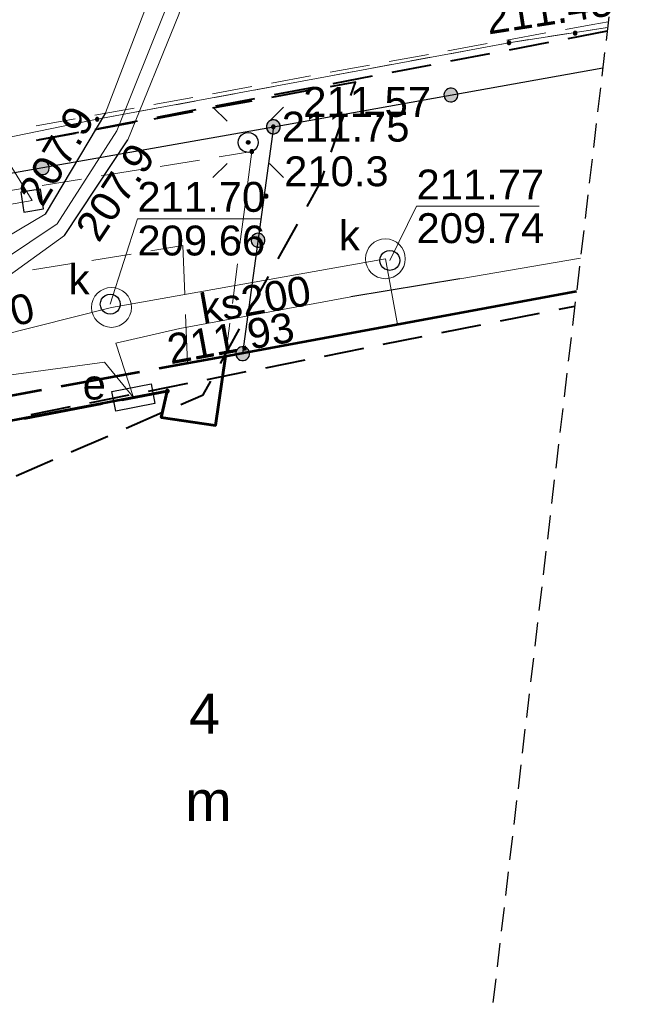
# Model space of a CAD drawing. Header units: metres. Extents: x 7419414 to 7419803, y 5549484 to 5549731.
# Tile 92 of 102: x 7419608 to 7419623, y 5549628 to 5549653. Entities that reach past the tile are written whole.
import ezdxf
from ezdxf.enums import TextEntityAlignment as Align

# ---------------------------------------------------------------- set-up
doc = ezdxf.new("R2010")
doc.units = ezdxf.units.M
doc.header["$MEASUREMENT"] = 0
doc.layers.get('0').update_dxf_attribs({"color": 250})
for name, color, linetype, lineweight in [('EGBA', 7, 'Continuous', 53), ('EGBN', 7, 'Continuous', 13), ('EGBN_O', 7, 'Continuous', 13), ('EGBP', 7, 'Continuous', 13), ('EGBU', 7, 'Continuous', 53), ('EGBU_O', 7, 'Continuous', 53), ('EGDE', 7, 'Continuous', 13), ('EGUG', 96, 'Continuous', 13), ('GUPPRZ_O', 7, 'Continuous', 13), ('LINIE ROZGRANICZAJĄCE MPZP', 212, 'Continuous', 0), ('OTKC', 7, 'Continuous', 13), ('OTOO', 7, 'Continuous', 30), ('OTRN_O', 7, 'Continuous', 13), ('OTRS_O', 7, 'Continuous', 13), ('SUEP', 1, 'Continuous', 13), ('SUES_O', 1, 'Continuous', 13), ('SUKP', 36, 'Continuous', 13), ('SUKP_O', 36, 'Continuous', 13), ('SULO', 7, 'Continuous', 30), ('SUPK', 7, 'Continuous', 13), ('SUPW_O', 7, 'Continuous', 13), ('SUSP', 7, 'Continuous', 13), ('sutp', 250, 'Continuous', 0), ('Zakres', 7, 'Continuous', 0)]:
    doc.layers.add(name, color=color, linetype=linetype, lineweight=lineweight)
doc.styles.add('Arial', font='arial.ttf')

msp = doc.modelspace()

# ---------------------------------------------------------------- hatches: boundary and pattern name
at = {"linetype": 'Continuous'}
for points in [[(7419621.51, 5549652.165), (7419621.498, 5549652.167), (7419621.487, 5549652.171), (7419621.478, 5549652.178), (7419621.471, 5549652.187), (7419621.467, 5549652.198), (7419621.465, 5549652.21), (7419621.467, 5549652.222), (7419621.471, 5549652.232), (7419621.478, 5549652.242), (7419621.487, 5549652.249), (7419621.498, 5549652.253), (7419621.51, 5549652.255), (7419621.522, 5549652.253), (7419621.532, 5549652.249), (7419621.542, 5549652.242), (7419621.549, 5549652.232), (7419621.553, 5549652.222), (7419621.555, 5549652.21), (7419621.553, 5549652.198), (7419621.549, 5549652.187), (7419621.542, 5549652.178), (7419621.532, 5549652.171), (7419621.522, 5549652.167)], [(7419619.85, 5549651.925), (7419619.836, 5549651.927), (7419619.824, 5549651.934), (7419619.814, 5549651.944), (7419619.807, 5549651.956), (7419619.805, 5549651.97), (7419619.807, 5549651.984), (7419619.814, 5549651.996), (7419619.824, 5549652.006), (7419619.836, 5549652.013), (7419619.85, 5549652.015), (7419619.864, 5549652.013), (7419619.876, 5549652.006), (7419619.886, 5549651.996), (7419619.893, 5549651.984), (7419619.895, 5549651.97), (7419619.893, 5549651.956), (7419619.886, 5549651.944), (7419619.876, 5549651.934), (7419619.864, 5549651.927)], [(7419618.379, 5549650.484), (7419618.334, 5549650.494), (7419618.294, 5549650.515), (7419618.26, 5549650.545), (7419618.235, 5549650.584), (7419618.222, 5549650.627), (7419618.219, 5549650.673), (7419618.229, 5549650.718), (7419618.25, 5549650.758), (7419618.281, 5549650.792), (7419618.319, 5549650.817), (7419618.363, 5549650.831), (7419618.409, 5549650.833), (7419618.453, 5549650.823), (7419618.494, 5549650.802), (7419618.528, 5549650.771), (7419618.552, 5549650.733), (7419618.566, 5549650.689), (7419618.568, 5549650.644), (7419618.558, 5549650.599), (7419618.537, 5549650.558), (7419618.507, 5549650.525), (7419618.468, 5549650.5), (7419618.425, 5549650.486)], [(7419618.379, 5549650.484), (7419618.334, 5549650.494), (7419618.294, 5549650.515), (7419618.26, 5549650.545), (7419618.235, 5549650.584), (7419618.222, 5549650.627), (7419618.219, 5549650.673), (7419618.229, 5549650.718), (7419618.25, 5549650.758), (7419618.281, 5549650.792), (7419618.319, 5549650.817), (7419618.363, 5549650.831), (7419618.409, 5549650.833), (7419618.453, 5549650.823), (7419618.494, 5549650.802), (7419618.528, 5549650.771), (7419618.552, 5549650.733), (7419618.566, 5549650.689), (7419618.568, 5549650.644), (7419618.558, 5549650.599), (7419618.537, 5549650.558), (7419618.507, 5549650.525), (7419618.468, 5549650.5), (7419618.425, 5549650.486)], [(7419609.52, 5549650.005), (7419609.506, 5549650.007), (7419609.494, 5549650.014), (7419609.484, 5549650.024), (7419609.477, 5549650.036), (7419609.475, 5549650.05), (7419609.477, 5549650.064), (7419609.484, 5549650.076), (7419609.494, 5549650.086), (7419609.506, 5549650.093), (7419609.52, 5549650.095), (7419609.534, 5549650.093), (7419609.546, 5549650.086), (7419609.556, 5549650.076), (7419609.563, 5549650.064), (7419609.565, 5549650.05), (7419609.563, 5549650.036), (7419609.556, 5549650.024), (7419609.546, 5549650.014), (7419609.534, 5549650.007)], [(7419613.925, 5549649.686), (7419613.881, 5549649.695), (7419613.84, 5549649.716), (7419613.806, 5549649.747), (7419613.782, 5549649.786), (7419613.768, 5549649.829), (7419613.766, 5549649.875), (7419613.775, 5549649.919), (7419613.796, 5549649.96), (7419613.827, 5549649.994), (7419613.866, 5549650.018), (7419613.909, 5549650.032), (7419613.955, 5549650.034), (7419613.999, 5549650.025), (7419614.04, 5549650.004), (7419614.074, 5549649.973), (7419614.098, 5549649.934), (7419614.112, 5549649.891), (7419614.114, 5549649.845), (7419614.105, 5549649.801), (7419614.084, 5549649.76), (7419614.053, 5549649.726), (7419614.014, 5549649.702), (7419613.971, 5549649.688)], [(7419613.962, 5549649.686), (7419613.917, 5549649.687), (7419613.872, 5549649.699), (7419613.833, 5549649.722), (7419613.801, 5549649.754), (7419613.778, 5549649.794), (7419613.766, 5549649.838), (7419613.767, 5549649.883), (7419613.779, 5549649.928), (7419613.802, 5549649.967), (7419613.834, 5549649.999), (7419613.874, 5549650.022), (7419613.918, 5549650.034), (7419613.963, 5549650.033), (7419614.008, 5549650.021), (7419614.047, 5549649.998), (7419614.079, 5549649.966), (7419614.102, 5549649.926), (7419614.114, 5549649.882), (7419614.113, 5549649.837), (7419614.101, 5549649.792), (7419614.078, 5549649.753), (7419614.046, 5549649.721), (7419614.006, 5549649.698)], [(7419613.925, 5549649.686), (7419613.88, 5549649.696), (7419613.84, 5549649.717), (7419613.806, 5549649.747), (7419613.781, 5549649.786), (7419613.768, 5549649.83), (7419613.766, 5549649.875), (7419613.776, 5549649.92), (7419613.797, 5549649.96), (7419613.827, 5549649.994), (7419613.866, 5549650.019), (7419613.91, 5549650.032), (7419613.955, 5549650.034), (7419614, 5549650.024), (7419614.04, 5549650.003), (7419614.074, 5549649.973), (7419614.099, 5549649.934), (7419614.112, 5549649.89), (7419614.114, 5549649.845), (7419614.104, 5549649.8), (7419614.083, 5549649.76), (7419614.053, 5549649.726), (7419614.014, 5549649.701), (7419613.97, 5549649.688)], [(7419613.94, 5549649.815), (7419613.928, 5549649.817), (7419613.917, 5549649.821), (7419613.908, 5549649.828), (7419613.901, 5549649.838), (7419613.897, 5549649.848), (7419613.895, 5549649.86), (7419613.897, 5549649.872), (7419613.901, 5549649.883), (7419613.908, 5549649.892), (7419613.917, 5549649.899), (7419613.928, 5549649.903), (7419613.94, 5549649.905), (7419613.952, 5549649.903), (7419613.962, 5549649.899), (7419613.972, 5549649.892), (7419613.979, 5549649.883), (7419613.983, 5549649.872), (7419613.985, 5549649.86), (7419613.983, 5549649.848), (7419613.979, 5549649.838), (7419613.972, 5549649.828), (7419613.962, 5549649.821), (7419613.952, 5549649.817)], [(7419613.312, 5549649.425), (7419613.3, 5549649.426), (7419613.29, 5549649.43), (7419613.28, 5549649.436), (7419613.273, 5549649.444), (7419613.268, 5549649.454), (7419613.265, 5549649.464), (7419613.265, 5549649.476), (7419613.269, 5549649.488), (7419613.275, 5549649.499), (7419613.286, 5549649.508), (7419613.297, 5549649.513), (7419613.309, 5549649.515), (7419613.322, 5549649.513), (7419613.331, 5549649.51), (7419613.34, 5549649.503), (7419613.348, 5549649.494), (7419613.353, 5549649.483), (7419613.355, 5549649.471), (7419613.354, 5549649.462), (7419613.351, 5549649.451), (7419613.343, 5549649.44), (7419613.335, 5549649.432), (7419613.324, 5549649.427)], [(7419613.4, 5549649.195), (7419613.388, 5549649.197), (7419613.378, 5549649.201), (7419613.368, 5549649.208), (7419613.361, 5549649.218), (7419613.357, 5549649.228), (7419613.355, 5549649.24), (7419613.357, 5549649.252), (7419613.361, 5549649.263), (7419613.368, 5549649.272), (7419613.378, 5549649.279), (7419613.388, 5549649.283), (7419613.4, 5549649.285), (7419613.412, 5549649.283), (7419613.423, 5549649.279), (7419613.432, 5549649.272), (7419613.439, 5549649.263), (7419613.443, 5549649.252), (7419613.445, 5549649.24), (7419613.443, 5549649.228), (7419613.439, 5549649.218), (7419613.432, 5549649.208), (7419613.423, 5549649.201), (7419613.412, 5549649.197)], [(7419608.13, 5549648.661), (7419608.085, 5549648.671), (7419608.045, 5549648.692), (7419608.011, 5549648.722), (7419607.986, 5549648.761), (7419607.973, 5549648.805), (7419607.971, 5549648.85), (7419607.981, 5549648.895), (7419608.002, 5549648.935), (7419608.032, 5549648.969), (7419608.071, 5549648.994), (7419608.115, 5549649.007), (7419608.16, 5549649.009), (7419608.205, 5549648.999), (7419608.245, 5549648.978), (7419608.279, 5549648.948), (7419608.304, 5549648.909), (7419608.317, 5549648.865), (7419608.319, 5549648.82), (7419608.309, 5549648.775), (7419608.288, 5549648.735), (7419608.258, 5549648.701), (7419608.219, 5549648.676), (7419608.175, 5549648.663)], [(7419608.13, 5549648.661), (7419608.085, 5549648.671), (7419608.045, 5549648.692), (7419608.011, 5549648.722), (7419607.986, 5549648.761), (7419607.973, 5549648.805), (7419607.971, 5549648.85), (7419607.981, 5549648.895), (7419608.002, 5549648.935), (7419608.032, 5549648.969), (7419608.071, 5549648.994), (7419608.115, 5549649.007), (7419608.16, 5549649.009), (7419608.205, 5549648.999), (7419608.245, 5549648.978), (7419608.279, 5549648.948), (7419608.304, 5549648.909), (7419608.317, 5549648.865), (7419608.319, 5549648.82), (7419608.309, 5549648.775), (7419608.288, 5549648.735), (7419608.258, 5549648.701), (7419608.219, 5549648.676), (7419608.175, 5549648.663)], [(7419613.76, 5549648.075), (7419613.748, 5549648.077), (7419613.737, 5549648.081), (7419613.728, 5549648.088), (7419613.721, 5549648.098), (7419613.717, 5549648.108), (7419613.715, 5549648.12), (7419613.717, 5549648.132), (7419613.721, 5549648.143), (7419613.728, 5549648.152), (7419613.737, 5549648.159), (7419613.748, 5549648.163), (7419613.76, 5549648.165), (7419613.772, 5549648.163), (7419613.782, 5549648.159), (7419613.792, 5549648.152), (7419613.799, 5549648.143), (7419613.803, 5549648.132), (7419613.805, 5549648.12), (7419613.803, 5549648.108), (7419613.799, 5549648.098), (7419613.792, 5549648.088), (7419613.782, 5549648.081), (7419613.772, 5549648.077)], [(7419613.577, 5549646.841), (7419613.532, 5549646.842), (7419613.487, 5549646.854), (7419613.448, 5549646.877), (7419613.416, 5549646.909), (7419613.393, 5549646.949), (7419613.381, 5549646.993), (7419613.382, 5549647.038), (7419613.394, 5549647.083), (7419613.417, 5549647.122), (7419613.449, 5549647.154), (7419613.489, 5549647.177), (7419613.533, 5549647.189), (7419613.578, 5549647.188), (7419613.623, 5549647.176), (7419613.662, 5549647.153), (7419613.694, 5549647.121), (7419613.717, 5549647.081), (7419613.729, 5549647.037), (7419613.728, 5549646.992), (7419613.716, 5549646.947), (7419613.693, 5549646.908), (7419613.661, 5549646.876), (7419613.621, 5549646.853)], [(7419613.577, 5549646.841), (7419613.532, 5549646.842), (7419613.487, 5549646.854), (7419613.448, 5549646.877), (7419613.416, 5549646.909), (7419613.393, 5549646.949), (7419613.381, 5549646.993), (7419613.382, 5549647.038), (7419613.394, 5549647.083), (7419613.417, 5549647.122), (7419613.449, 5549647.154), (7419613.489, 5549647.177), (7419613.533, 5549647.189), (7419613.578, 5549647.188), (7419613.623, 5549647.176), (7419613.662, 5549647.153), (7419613.694, 5549647.121), (7419613.717, 5549647.081), (7419613.729, 5549647.037), (7419613.728, 5549646.992), (7419613.716, 5549646.947), (7419613.693, 5549646.908), (7419613.661, 5549646.876), (7419613.621, 5549646.853)], [(7419613.192, 5549643.996), (7419613.147, 5549643.997), (7419613.102, 5549644.009), (7419613.063, 5549644.032), (7419613.031, 5549644.064), (7419613.008, 5549644.104), (7419612.996, 5549644.148), (7419612.997, 5549644.193), (7419613.009, 5549644.238), (7419613.032, 5549644.277), (7419613.064, 5549644.309), (7419613.104, 5549644.332), (7419613.148, 5549644.344), (7419613.193, 5549644.343), (7419613.238, 5549644.331), (7419613.277, 5549644.308), (7419613.309, 5549644.276), (7419613.332, 5549644.236), (7419613.344, 5549644.192), (7419613.343, 5549644.147), (7419613.331, 5549644.102), (7419613.308, 5549644.063), (7419613.276, 5549644.031), (7419613.236, 5549644.008)], [(7419611.28, 5549643.185), (7419611.268, 5549643.187), (7419611.258, 5549643.191), (7419611.248, 5549643.198), (7419611.241, 5549643.208), (7419611.237, 5549643.218), (7419611.235, 5549643.23), (7419611.237, 5549643.242), (7419611.241, 5549643.253), (7419611.248, 5549643.262), (7419611.258, 5549643.269), (7419611.268, 5549643.273), (7419611.28, 5549643.275), (7419611.292, 5549643.273), (7419611.303, 5549643.269), (7419611.312, 5549643.262), (7419611.319, 5549643.253), (7419611.323, 5549643.242), (7419611.325, 5549643.23), (7419611.323, 5549643.218), (7419611.319, 5549643.208), (7419611.312, 5549643.198), (7419611.303, 5549643.191), (7419611.292, 5549643.187)]]:
    msp.add_hatch(color=0, dxfattribs=at).paths.add_polyline_path(points)

# ---------------------------------------------------------------- linework, layer by layer
at = {"color": 0, "linetype": 'Continuous'}
for p, q in [((7419612.426, 5549650.354), (7419612.78, 5549650)), ((7419614.194, 5549650.354), (7419613.84, 5549650)), ((7419612.426, 5549648.586), (7419612.78, 5549648.94)), ((7419614.194, 5549648.586), (7419613.84, 5549648.94))]:
    msp.add_line(p, q, dxfattribs=at)
at = {"color": 0, "linetype": 'Continuous', "flags": 128}
for points in [[(7419621.465, 5549652.21), (7419621.467, 5549652.198), (7419621.471, 5549652.187), (7419621.478, 5549652.178), (7419621.487, 5549652.171), (7419621.498, 5549652.167), (7419621.51, 5549652.165), (7419621.522, 5549652.167), (7419621.532, 5549652.171), (7419621.542, 5549652.178), (7419621.549, 5549652.187), (7419621.553, 5549652.198), (7419621.555, 5549652.21), (7419621.553, 5549652.222), (7419621.549, 5549652.232), (7419621.542, 5549652.242), (7419621.532, 5549652.249), (7419621.522, 5549652.253), (7419621.51, 5549652.255), (7419621.498, 5549652.253), (7419621.487, 5549652.249), (7419621.478, 5549652.242), (7419621.471, 5549652.232), (7419621.467, 5549652.222), (7419621.465, 5549652.21)], [(7419619.85, 5549651.925), (7419619.864, 5549651.927), (7419619.876, 5549651.934), (7419619.886, 5549651.944), (7419619.893, 5549651.956), (7419619.895, 5549651.97), (7419619.893, 5549651.984), (7419619.886, 5549651.996), (7419619.876, 5549652.006), (7419619.864, 5549652.013), (7419619.85, 5549652.015), (7419619.836, 5549652.013), (7419619.824, 5549652.006), (7419619.814, 5549651.996), (7419619.807, 5549651.984), (7419619.805, 5549651.97), (7419619.807, 5549651.956), (7419619.814, 5549651.944), (7419619.824, 5549651.934), (7419619.836, 5549651.927), (7419619.85, 5549651.925)], [(7419618.222, 5549650.627), (7419618.235, 5549650.584), (7419618.26, 5549650.545), (7419618.294, 5549650.515), (7419618.334, 5549650.494), (7419618.379, 5549650.484), (7419618.425, 5549650.486), (7419618.468, 5549650.5), (7419618.507, 5549650.525), (7419618.537, 5549650.558), (7419618.558, 5549650.599), (7419618.568, 5549650.644), (7419618.566, 5549650.689), (7419618.552, 5549650.733), (7419618.528, 5549650.771), (7419618.494, 5549650.802), (7419618.453, 5549650.823), (7419618.409, 5549650.833), (7419618.363, 5549650.831), (7419618.319, 5549650.817), (7419618.281, 5549650.792), (7419618.25, 5549650.758), (7419618.229, 5549650.718), (7419618.219, 5549650.673), (7419618.222, 5549650.627)], [(7419618.222, 5549650.627), (7419618.235, 5549650.584), (7419618.26, 5549650.545), (7419618.294, 5549650.515), (7419618.334, 5549650.494), (7419618.379, 5549650.484), (7419618.425, 5549650.486), (7419618.468, 5549650.5), (7419618.507, 5549650.525), (7419618.537, 5549650.558), (7419618.558, 5549650.599), (7419618.568, 5549650.644), (7419618.566, 5549650.689), (7419618.552, 5549650.733), (7419618.528, 5549650.771), (7419618.494, 5549650.802), (7419618.453, 5549650.823), (7419618.409, 5549650.833), (7419618.363, 5549650.831), (7419618.319, 5549650.817), (7419618.281, 5549650.792), (7419618.25, 5549650.758), (7419618.229, 5549650.718), (7419618.219, 5549650.673), (7419618.222, 5549650.627)], [(7419609.52, 5549650.005), (7419609.534, 5549650.007), (7419609.546, 5549650.014), (7419609.556, 5549650.024), (7419609.563, 5549650.036), (7419609.565, 5549650.05), (7419609.563, 5549650.064), (7419609.556, 5549650.076), (7419609.546, 5549650.086), (7419609.534, 5549650.093), (7419609.52, 5549650.095), (7419609.506, 5549650.093), (7419609.494, 5549650.086), (7419609.484, 5549650.076), (7419609.477, 5549650.064), (7419609.475, 5549650.05), (7419609.477, 5549650.036), (7419609.484, 5549650.024), (7419609.494, 5549650.014), (7419609.506, 5549650.007), (7419609.52, 5549650.005)], [(7419613.768, 5549649.829), (7419613.782, 5549649.786), (7419613.806, 5549649.747), (7419613.84, 5549649.716), (7419613.881, 5549649.695), (7419613.925, 5549649.686), (7419613.971, 5549649.688), (7419614.014, 5549649.702), (7419614.053, 5549649.726), (7419614.084, 5549649.76), (7419614.105, 5549649.801), (7419614.114, 5549649.845), (7419614.112, 5549649.891), (7419614.098, 5549649.934), (7419614.074, 5549649.973), (7419614.04, 5549650.004), (7419613.999, 5549650.025), (7419613.955, 5549650.034), (7419613.909, 5549650.032), (7419613.866, 5549650.018), (7419613.827, 5549649.994), (7419613.796, 5549649.96), (7419613.775, 5549649.919), (7419613.766, 5549649.875), (7419613.768, 5549649.829)], [(7419613.963, 5549650.033), (7419613.918, 5549650.034), (7419613.874, 5549650.022), (7419613.834, 5549649.999), (7419613.802, 5549649.967), (7419613.779, 5549649.928), (7419613.767, 5549649.883), (7419613.766, 5549649.838), (7419613.778, 5549649.794), (7419613.801, 5549649.754), (7419613.833, 5549649.722), (7419613.872, 5549649.699), (7419613.917, 5549649.687), (7419613.962, 5549649.686), (7419614.006, 5549649.698), (7419614.046, 5549649.721), (7419614.078, 5549649.753), (7419614.101, 5549649.792), (7419614.113, 5549649.837), (7419614.114, 5549649.882), (7419614.102, 5549649.926), (7419614.079, 5549649.966), (7419614.047, 5549649.998), (7419614.008, 5549650.021), (7419613.963, 5549650.033)], [(7419613.768, 5549649.83), (7419613.781, 5549649.786), (7419613.806, 5549649.747), (7419613.84, 5549649.717), (7419613.88, 5549649.696), (7419613.925, 5549649.686), (7419613.97, 5549649.688), (7419614.014, 5549649.701), (7419614.053, 5549649.726), (7419614.083, 5549649.76), (7419614.104, 5549649.8), (7419614.114, 5549649.845), (7419614.112, 5549649.89), (7419614.099, 5549649.934), (7419614.074, 5549649.973), (7419614.04, 5549650.003), (7419614, 5549650.024), (7419613.955, 5549650.034), (7419613.91, 5549650.032), (7419613.866, 5549650.019), (7419613.827, 5549649.994), (7419613.797, 5549649.96), (7419613.776, 5549649.92), (7419613.766, 5549649.875), (7419613.768, 5549649.83)], [(7419613.895, 5549649.86), (7419613.897, 5549649.848), (7419613.901, 5549649.838), (7419613.908, 5549649.828), (7419613.917, 5549649.821), (7419613.928, 5549649.817), (7419613.94, 5549649.815), (7419613.952, 5549649.817), (7419613.962, 5549649.821), (7419613.972, 5549649.828), (7419613.979, 5549649.838), (7419613.983, 5549649.848), (7419613.985, 5549649.86), (7419613.983, 5549649.872), (7419613.979, 5549649.883), (7419613.972, 5549649.892), (7419613.962, 5549649.899), (7419613.952, 5549649.903), (7419613.94, 5549649.905), (7419613.928, 5549649.903), (7419613.917, 5549649.899), (7419613.908, 5549649.892), (7419613.901, 5549649.883), (7419613.897, 5549649.872), (7419613.895, 5549649.86)], [(7419613.31, 5549649.72), (7419613.375, 5549649.711), (7419613.435, 5549649.687), (7419613.487, 5549649.647), (7419613.527, 5549649.595), (7419613.551, 5549649.535), (7419613.56, 5549649.47), (7419613.551, 5549649.405), (7419613.527, 5549649.345), (7419613.487, 5549649.293), (7419613.435, 5549649.253), (7419613.375, 5549649.229), (7419613.31, 5549649.22), (7419613.245, 5549649.229), (7419613.185, 5549649.253), (7419613.133, 5549649.293), (7419613.093, 5549649.345), (7419613.069, 5549649.405), (7419613.06, 5549649.47), (7419613.069, 5549649.535), (7419613.093, 5549649.595), (7419613.133, 5549649.647), (7419613.185, 5549649.687), (7419613.245, 5549649.711), (7419613.31, 5549649.72)], [(7419613.309, 5549649.515), (7419613.322, 5549649.513), (7419613.331, 5549649.51), (7419613.34, 5549649.503), (7419613.348, 5549649.494), (7419613.353, 5549649.483), (7419613.355, 5549649.471), (7419613.354, 5549649.462), (7419613.351, 5549649.451), (7419613.343, 5549649.44), (7419613.335, 5549649.432), (7419613.324, 5549649.427), (7419613.312, 5549649.425), (7419613.3, 5549649.426), (7419613.29, 5549649.43), (7419613.28, 5549649.436), (7419613.273, 5549649.444), (7419613.268, 5549649.454), (7419613.265, 5549649.464), (7419613.265, 5549649.476), (7419613.269, 5549649.488), (7419613.275, 5549649.499), (7419613.286, 5549649.508), (7419613.297, 5549649.513), (7419613.309, 5549649.515)], [(7419613.355, 5549649.24), (7419613.357, 5549649.228), (7419613.361, 5549649.218), (7419613.368, 5549649.208), (7419613.378, 5549649.201), (7419613.388, 5549649.197), (7419613.4, 5549649.195), (7419613.412, 5549649.197), (7419613.423, 5549649.201), (7419613.432, 5549649.208), (7419613.439, 5549649.218), (7419613.443, 5549649.228), (7419613.445, 5549649.24), (7419613.443, 5549649.252), (7419613.439, 5549649.263), (7419613.432, 5549649.272), (7419613.423, 5549649.279), (7419613.412, 5549649.283), (7419613.4, 5549649.285), (7419613.388, 5549649.283), (7419613.378, 5549649.279), (7419613.368, 5549649.272), (7419613.361, 5549649.263), (7419613.357, 5549649.252), (7419613.355, 5549649.24)], [(7419607.973, 5549648.805), (7419607.986, 5549648.761), (7419608.011, 5549648.722), (7419608.045, 5549648.692), (7419608.085, 5549648.671), (7419608.13, 5549648.661), (7419608.175, 5549648.663), (7419608.219, 5549648.676), (7419608.258, 5549648.701), (7419608.288, 5549648.735), (7419608.309, 5549648.775), (7419608.319, 5549648.82), (7419608.317, 5549648.865), (7419608.304, 5549648.909), (7419608.279, 5549648.948), (7419608.245, 5549648.978), (7419608.205, 5549648.999), (7419608.16, 5549649.009), (7419608.115, 5549649.007), (7419608.071, 5549648.994), (7419608.032, 5549648.969), (7419608.002, 5549648.935), (7419607.981, 5549648.895), (7419607.971, 5549648.85), (7419607.973, 5549648.805)], [(7419607.973, 5549648.805), (7419607.986, 5549648.761), (7419608.011, 5549648.722), (7419608.045, 5549648.692), (7419608.085, 5549648.671), (7419608.13, 5549648.661), (7419608.175, 5549648.663), (7419608.219, 5549648.676), (7419608.258, 5549648.701), (7419608.288, 5549648.735), (7419608.309, 5549648.775), (7419608.319, 5549648.82), (7419608.317, 5549648.865), (7419608.304, 5549648.909), (7419608.279, 5549648.948), (7419608.245, 5549648.978), (7419608.205, 5549648.999), (7419608.16, 5549649.009), (7419608.115, 5549649.007), (7419608.071, 5549648.994), (7419608.032, 5549648.969), (7419608.002, 5549648.935), (7419607.981, 5549648.895), (7419607.971, 5549648.85), (7419607.973, 5549648.805)], [(7419607.603, 5549648.217), (7419607.683, 5549647.723), (7419608.177, 5549647.803), (7419608.097, 5549648.297), (7419607.603, 5549648.217)], [(7419613.715, 5549648.12), (7419613.717, 5549648.108), (7419613.721, 5549648.098), (7419613.728, 5549648.088), (7419613.737, 5549648.081), (7419613.748, 5549648.077), (7419613.76, 5549648.075), (7419613.772, 5549648.077), (7419613.782, 5549648.081), (7419613.792, 5549648.088), (7419613.799, 5549648.098), (7419613.803, 5549648.108), (7419613.805, 5549648.12), (7419613.803, 5549648.132), (7419613.799, 5549648.143), (7419613.792, 5549648.152), (7419613.782, 5549648.159), (7419613.772, 5549648.163), (7419613.76, 5549648.165), (7419613.748, 5549648.163), (7419613.737, 5549648.159), (7419613.728, 5549648.152), (7419613.721, 5549648.143), (7419613.717, 5549648.132), (7419613.715, 5549648.12)], [(7419613.578, 5549647.188), (7419613.533, 5549647.189), (7419613.489, 5549647.177), (7419613.449, 5549647.154), (7419613.417, 5549647.122), (7419613.394, 5549647.083), (7419613.382, 5549647.038), (7419613.381, 5549646.993), (7419613.393, 5549646.949), (7419613.416, 5549646.909), (7419613.448, 5549646.877), (7419613.487, 5549646.854), (7419613.532, 5549646.842), (7419613.577, 5549646.841), (7419613.621, 5549646.853), (7419613.661, 5549646.876), (7419613.693, 5549646.908), (7419613.716, 5549646.947), (7419613.728, 5549646.992), (7419613.729, 5549647.037), (7419613.717, 5549647.081), (7419613.694, 5549647.121), (7419613.662, 5549647.153), (7419613.623, 5549647.176), (7419613.578, 5549647.188)], [(7419613.578, 5549647.188), (7419613.533, 5549647.189), (7419613.489, 5549647.177), (7419613.449, 5549647.154), (7419613.417, 5549647.122), (7419613.394, 5549647.083), (7419613.382, 5549647.038), (7419613.381, 5549646.993), (7419613.393, 5549646.949), (7419613.416, 5549646.909), (7419613.448, 5549646.877), (7419613.487, 5549646.854), (7419613.532, 5549646.842), (7419613.577, 5549646.841), (7419613.621, 5549646.853), (7419613.661, 5549646.876), (7419613.693, 5549646.908), (7419613.716, 5549646.947), (7419613.728, 5549646.992), (7419613.729, 5549647.037), (7419613.717, 5549647.081), (7419613.694, 5549647.121), (7419613.662, 5549647.153), (7419613.623, 5549647.176), (7419613.578, 5549647.188)], [(7419616.86, 5549646.76), (7419616.925, 5549646.751), (7419616.985, 5549646.727), (7419617.037, 5549646.687), (7419617.077, 5549646.635), (7419617.101, 5549646.575), (7419617.11, 5549646.51), (7419617.101, 5549646.445), (7419617.077, 5549646.385), (7419617.037, 5549646.333), (7419616.985, 5549646.293), (7419616.925, 5549646.269), (7419616.86, 5549646.26), (7419616.795, 5549646.269), (7419616.735, 5549646.293), (7419616.683, 5549646.333), (7419616.643, 5549646.385), (7419616.619, 5549646.445), (7419616.61, 5549646.51), (7419616.619, 5549646.575), (7419616.643, 5549646.635), (7419616.683, 5549646.687), (7419616.735, 5549646.727), (7419616.795, 5549646.751), (7419616.86, 5549646.76)], [(7419609.85, 5549645.66), (7419609.915, 5549645.651), (7419609.975, 5549645.627), (7419610.027, 5549645.587), (7419610.067, 5549645.535), (7419610.091, 5549645.475), (7419610.1, 5549645.41), (7419610.091, 5549645.345), (7419610.067, 5549645.285), (7419610.027, 5549645.233), (7419609.975, 5549645.193), (7419609.915, 5549645.169), (7419609.85, 5549645.16), (7419609.785, 5549645.169), (7419609.725, 5549645.193), (7419609.673, 5549645.233), (7419609.633, 5549645.285), (7419609.609, 5549645.345), (7419609.6, 5549645.41), (7419609.609, 5549645.475), (7419609.633, 5549645.535), (7419609.673, 5549645.587), (7419609.725, 5549645.627), (7419609.785, 5549645.651), (7419609.85, 5549645.66)], [(7419613.193, 5549644.343), (7419613.148, 5549644.344), (7419613.104, 5549644.332), (7419613.064, 5549644.309), (7419613.032, 5549644.277), (7419613.009, 5549644.238), (7419612.997, 5549644.193), (7419612.996, 5549644.148), (7419613.008, 5549644.104), (7419613.031, 5549644.064), (7419613.063, 5549644.032), (7419613.102, 5549644.009), (7419613.147, 5549643.997), (7419613.192, 5549643.996), (7419613.236, 5549644.008), (7419613.276, 5549644.031), (7419613.308, 5549644.063), (7419613.331, 5549644.102), (7419613.343, 5549644.147), (7419613.344, 5549644.192), (7419613.332, 5549644.236), (7419613.309, 5549644.276), (7419613.277, 5549644.308), (7419613.238, 5549644.331), (7419613.193, 5549644.343)], [(7419609.985, 5549642.731), (7419609.892, 5549643.222), (7419610.875, 5549643.409), (7419610.968, 5549642.918), (7419609.985, 5549642.731)], [(7419611.235, 5549643.23), (7419611.237, 5549643.218), (7419611.241, 5549643.208), (7419611.248, 5549643.198), (7419611.258, 5549643.191), (7419611.268, 5549643.187), (7419611.28, 5549643.185), (7419611.292, 5549643.187), (7419611.303, 5549643.191), (7419611.312, 5549643.198), (7419611.319, 5549643.208), (7419611.323, 5549643.218), (7419611.325, 5549643.23), (7419611.323, 5549643.242), (7419611.319, 5549643.253), (7419611.312, 5549643.262), (7419611.303, 5549643.269), (7419611.292, 5549643.273), (7419611.28, 5549643.275), (7419611.268, 5549643.273), (7419611.258, 5549643.269), (7419611.248, 5549643.262), (7419611.241, 5549643.253), (7419611.237, 5549643.242), (7419611.235, 5549643.23)]]:
    msp.add_lwpolyline(points, close=True, dxfattribs=at)
at = {"layer": 'EGBA', "color": 250, "linetype": 'Continuous', "lineweight": 53}
for p, q in [((7419612.74, 5549644.1), (7419611.075, 5549643.795)), ((7419612.49, 5549642.37), (7419612.74, 5549644.1)), ((7419610.583, 5549643.705), (7419608.615, 5549643.345)), ((7419608.124, 5549643.255), (7419606.156, 5549642.895)), ((7419610.142, 5549643.014), (7419611.28, 5549643.23)), ((7419611.28, 5549643.23), (7419611.13, 5549642.57)), ((7419607.686, 5549642.547), (7419609.65, 5549642.92)), ((7419611.13, 5549642.57), (7419612.49, 5549642.37))]:
    msp.add_line(p, q, dxfattribs=at)
at = {"layer": 'EGBN', "color": 250, "linetype": 'Continuous', "lineweight": 13, "flags": 128}
msp.add_lwpolyline([(7419621.543, 5549645.726), (7419612.74, 5549644.1), (7419612.49, 5549642.37), (7419611.13, 5549642.57), (7419611.28, 5549643.23), (7419603.6, 5549641.77), (7419602.95, 5549635.96), (7419603.8, 5549635.89), (7419603.04, 5549628.46), (7419605.98, 5549628.12), (7419605.66, 5549625.12), (7419609.17, 5549624.73), (7419609.26, 5549625.56), (7419612.01, 5549625.25), (7419611.92, 5549624.41), (7419616.92, 5549623.86), (7419617.27, 5549626.86), (7419619.303, 5549626.682)], dxfattribs=at)
at = {"layer": 'EGBP', "color": 250, "linetype": 'Continuous', "lineweight": 13}
for p, q in [((7419621.543, 5549645.726), (7419620.337, 5549645.503)), ((7419619.846, 5549645.412), (7419618.862, 5549645.231)), ((7419618.37, 5549645.14), (7419617.387, 5549644.958)), ((7419616.895, 5549644.867), (7419615.912, 5549644.686)), ((7419615.42, 5549644.595), (7419614.437, 5549644.413)), ((7419613.945, 5549644.323), (7419612.74, 5549644.1)), ((7419612.74, 5549644.1), (7419612.651, 5549643.482)), ((7419611.28, 5549643.23), (7419610.633, 5549643.107)), ((7419611.13, 5549642.57), (7419611.28, 5549643.23)), ((7419610.142, 5549643.014), (7419609.159, 5549642.827)), ((7419612.579, 5549642.988), (7419612.49, 5549642.37)), ((7419608.668, 5549642.733), (7419607.686, 5549642.547)), ((7419612.49, 5549642.37), (7419611.13, 5549642.57))]:
    msp.add_line(p, q, dxfattribs=at)
at = {"layer": 'EGBU', "color": 250, "linetype": 'Continuous', "lineweight": 53, "flags": 128}
msp.add_lwpolyline([(7419621.543, 5549645.726), (7419612.74, 5549644.1), (7419612.49, 5549642.37), (7419611.13, 5549642.57), (7419611.28, 5549643.23), (7419603.6, 5549641.77), (7419601.79, 5549625.54), (7419609.17, 5549624.73), (7419609.26, 5549625.56), (7419612.01, 5549625.25), (7419611.92, 5549624.41), (7419618.944, 5549623.631)], dxfattribs=at)
at = {"layer": 'EGDE', "color": 250, "linetype": 'Continuous', "lineweight": 0, "flags": 128}
for points in [[(7419439.375, 5549501.456), (7419449.43, 5549604.09), (7419450.45, 5549614.49), (7419451.3, 5549617.85), (7419452.51, 5549620.06), (7419454.77, 5549622.45), (7419458.98, 5549625.04), (7419462.38, 5549626.43), (7419462.7, 5549626.56), (7419482.9, 5549629.97), (7419487.71, 5549630.61), (7419562.5, 5549640.55), (7419590.93, 5549644.33), (7419591.23, 5549646.31), (7419603.9, 5549648.9), (7419609.52, 5549650.05), (7419619.85, 5549651.97), (7419622.322, 5549652.355)], [(7419622.322, 5549652.355), (7419619.85, 5549651.97), (7419609.52, 5549650.05), (7419603.9, 5549648.9), (7419591.23, 5549646.31), (7419590.93, 5549644.33), (7419584.48, 5549588.54), (7419614.422, 5549585.169)]]:
    msp.add_lwpolyline(points, dxfattribs=at)
at = {"layer": 'EGUG', "color": 96, "linetype": 'Continuous', "lineweight": 13}
for p, q in [((7419622.322, 5549652.355), (7419621.827, 5549652.278)), ((7419621.827, 5549652.278), (7419622.322, 5549652.355)), ((7419619.85, 5549651.97), (7419619.355, 5549651.878)), ((7419619.355, 5549651.878), (7419619.85, 5549651.97)), ((7419620.345, 5549652.047), (7419619.85, 5549651.97)), ((7419619.85, 5549651.97), (7419620.345, 5549652.047)), ((7419621.333, 5549652.201), (7419620.839, 5549652.124)), ((7419620.839, 5549652.124), (7419621.333, 5549652.201)), ((7419618.863, 5549651.787), (7419618.372, 5549651.695)), ((7419618.372, 5549651.695), (7419618.863, 5549651.787)), ((7419617.88, 5549651.604), (7419617.389, 5549651.513)), ((7419617.389, 5549651.513), (7419617.88, 5549651.604)), ((7419615.914, 5549651.238), (7419615.422, 5549651.147)), ((7419615.422, 5549651.147), (7419615.914, 5549651.238)), ((7419616.897, 5549651.421), (7419616.406, 5549651.33)), ((7419616.406, 5549651.33), (7419616.897, 5549651.421)), ((7419614.931, 5549651.056), (7419614.439, 5549650.964)), ((7419614.439, 5549650.964), (7419614.931, 5549651.056)), ((7419613.948, 5549650.873), (7419613.456, 5549650.782)), ((7419613.456, 5549650.782), (7419613.948, 5549650.873)), ((7419611.981, 5549650.507), (7419611.49, 5549650.416)), ((7419611.49, 5549650.416), (7419611.981, 5549650.507)), ((7419612.964, 5549650.69), (7419612.473, 5549650.599)), ((7419612.473, 5549650.599), (7419612.964, 5549650.69)), ((7419610.998, 5549650.325), (7419610.507, 5549650.233)), ((7419610.507, 5549650.233), (7419610.998, 5549650.325)), ((7419609.52, 5549650.05), (7419608.914, 5549649.926)), ((7419608.914, 5549649.926), (7419609.52, 5549650.05)), ((7419610.015, 5549650.142), (7419609.52, 5549650.05)), ((7419609.52, 5549650.05), (7419610.015, 5549650.142)), ((7419608.424, 5549649.826), (7419607.935, 5549649.726)), ((7419607.935, 5549649.726), (7419608.424, 5549649.826))]:
    msp.add_line(p, q, dxfattribs=at)
at = {"layer": 'GUPPRZ_O', "color": 250, "linetype": 'Continuous', "lineweight": 13, "flags": 128}
msp.add_lwpolyline([(7419607.89, 5549648.01), (7419606.51, 5549650.237), (7419603.43, 5549650.237)], dxfattribs=at)
at = {"layer": 'GUPPRZ_O', "color": 36, "linetype": 'Continuous', "lineweight": 13, "flags": 128}
for points in [[(7419616.86, 5549646.51), (7419617.53, 5549647.866), (7419620.61, 5549647.866)], [(7419609.85, 5549645.41), (7419610.53, 5549647.556), (7419613.61, 5549647.556)]]:
    msp.add_lwpolyline(points, dxfattribs=at)
at = {"layer": 'LINIE ROZGRANICZAJĄCE MPZP', "color": 212, "linetype": 'Continuous', "lineweight": 40}
for p, q in [((7419622.31, 5549652.256), (7419621.328, 5549652.068)), ((7419620.837, 5549651.974), (7419619.855, 5549651.786)), ((7419619.364, 5549651.692), (7419618.382, 5549651.504)), ((7419617.891, 5549651.41), (7419616.908, 5549651.222)), ((7419616.417, 5549651.128), (7419615.435, 5549650.94)), ((7419614.944, 5549650.847), (7419613.962, 5549650.659)), ((7419613.471, 5549650.565), (7419612.489, 5549650.377)), ((7419611.997, 5549650.283), (7419611.015, 5549650.095)), ((7419610.524, 5549650.001), (7419609.542, 5549649.813)), ((7419609.051, 5549649.719), (7419608.069, 5549649.531))]:
    msp.add_line(p, q, dxfattribs=at)
at = {"layer": 'LINIE ROZGRANICZAJĄCE MPZP', "color": 30, "linetype": 'Continuous', "lineweight": 40}
for p, q in [((7419614.875, 5549650.776), (7419613.892, 5549650.596)), ((7419613.4, 5549650.506), (7419612.416, 5549650.326)), ((7419611.924, 5549650.236), (7419610.941, 5549650.056)), ((7419615.389, 5549649.227), (7419615.718, 5549650.172)), ((7419610.449, 5549649.966), (7419609.465, 5549649.787)), ((7419608.973, 5549649.697), (7419607.989, 5549649.517)), ((7419614.061, 5549646.546), (7419614.545, 5549647.422)), ((7419613.336, 5549645.233), (7419613.82, 5549646.109)), ((7419612.611, 5549643.92), (7419613.094, 5549644.796)), ((7419610.245, 5549642.302), (7419611.163, 5549642.699)), ((7419608.869, 5549641.705), (7419609.787, 5549642.103)), ((7419607.492, 5549641.109), (7419608.41, 5549641.507))]:
    msp.add_line(p, q, dxfattribs=at)
at = {"layer": 'LINIE ROZGRANICZAJĄCE MPZP', "color": 141, "linetype": 'Continuous', "lineweight": 40}
for p, q in [((7419621.109, 5549645.283), (7419621.5, 5549645.361)), ((7419619.637, 5549644.99), (7419620.618, 5549645.185)), ((7419618.166, 5549644.697), (7419619.147, 5549644.892)), ((7419616.695, 5549644.404), (7419617.676, 5549644.599)), ((7419615.224, 5549644.111), (7419616.205, 5549644.306)), ((7419613.753, 5549643.818), (7419614.734, 5549644.014)), ((7419612.282, 5549643.525), (7419613.262, 5549643.721)), ((7419610.811, 5549643.233), (7419611.791, 5549643.428)), ((7419609.339, 5549642.94), (7419610.32, 5549643.135)), ((7419607.868, 5549642.647), (7419608.849, 5549642.842))]:
    msp.add_line(p, q, dxfattribs=at)
at = {"layer": 'LINIE ROZGRANICZAJĄCE MPZP', "color": 30, "linetype": 'Continuous', "lineweight": 40, "flags": 128}
for points in [[(7419615.882, 5549650.644), (7419616, 5549650.981), (7419615.367, 5549650.866)], [(7419614.786, 5549647.859), (7419615.129, 5549648.48), (7419615.225, 5549648.755)], [(7419611.622, 5549642.898), (7419612.18, 5549643.139), (7419612.369, 5549643.483)]]:
    msp.add_lwpolyline(points, dxfattribs=at)
at = {"layer": 'OTKC', "color": 250, "linetype": 'Continuous', "lineweight": 13}
for p, q in [((7419621.95, 5549652.43), (7419622.339, 5549652.498)), ((7419619.794, 5549652.037), (7419620.778, 5549652.216)), ((7419621.27, 5549652.306), (7419621.95, 5549652.43)), ((7419618.318, 5549651.767), (7419619.302, 5549651.947)), ((7419616.843, 5549651.498), (7419617.827, 5549651.677)), ((7419615.367, 5549651.229), (7419616.351, 5549651.408)), ((7419613.892, 5549650.959), (7419614.875, 5549651.139)), ((7419612.416, 5549650.69), (7419613.4, 5549650.869)), ((7419610.94, 5549650.421), (7419611.924, 5549650.6)), ((7419609.465, 5549650.151), (7419610.448, 5549650.331)), ((7419607.989, 5549649.882), (7419608.973, 5549650.061)), ((7419612.091, 5549649.028), (7419611.103, 5549648.869)), ((7419613.4, 5549649.24), (7419612.584, 5549649.108)), ((7419613.293, 5549648.406), (7419613.4, 5549649.24)), ((7419610.61, 5549648.789), (7419609.623, 5549648.629)), ((7419609.129, 5549648.549), (7419608.142, 5549648.39)), ((7419607.648, 5549648.31), (7419606.661, 5549648.151)), ((7419613.102, 5549646.918), (7419613.229, 5549647.91)), ((7419610.864, 5549646.749), (7419611.67, 5549646.88)), ((7419611.67, 5549646.88), (7419611.72, 5549645.655)), ((7419609.383, 5549646.51), (7419610.37, 5549646.669)), ((7419607.902, 5549646.27), (7419608.889, 5549646.43)), ((7419612.911, 5549645.43), (7419613.038, 5549646.422)), ((7419611.74, 5549645.155), (7419611.79, 5549643.93)), ((7419612.74, 5549644.1), (7419612.847, 5549644.934)), ((7419611.79, 5549643.93), (7419612.74, 5549644.1))]:
    msp.add_line(p, q, dxfattribs=at)
at = {"layer": 'OTOO', "color": 250, "linetype": 'Continuous', "lineweight": 30}
for p, q in [((7419613.94, 5549649.86), (7419622.203, 5549651.341)), ((7419602.35, 5549647.81), (7419613.94, 5549649.86)), ((7419613.94, 5549649.86), (7419613.17, 5549644.17))]:
    msp.add_line(p, q, dxfattribs=at)
at = {"layer": 'SUEP', "color": 1, "linetype": 'Continuous', "lineweight": 13, "flags": 128}
for points in [[(7419586.83, 5549596.8), (7419588.33, 5549611.33), (7419590.34, 5549626.9), (7419591.38, 5549637.61), (7419591.81, 5549639.33), (7419592.78, 5549640.5), (7419601.52, 5549644.79), (7419606.23, 5549646.49), (7419608.22, 5549647.67), (7419609.73, 5549650.21), (7419610.73, 5549652.83), (7419612.31, 5549658.36), (7419612.97, 5549659.15), (7419613.88, 5549659.75), (7419617.58, 5549660.66), (7419623.394, 5549661.473)], [(7419588.98, 5549610.91), (7419591, 5549626.85), (7419591.98, 5549637.48), (7419592.35, 5549638.9), (7419593.13, 5549639.8), (7419601.73, 5549644.08), (7419606.46, 5549645.52), (7419608.7, 5549647.13), (7419610.29, 5549649.53), (7419611.57, 5549652.68), (7419612.93, 5549658.03), (7419613.53, 5549658.68), (7419614.3, 5549659.19), (7419617.95, 5549660.02), (7419623.311, 5549660.768)], [(7419621.642, 5549646.567), (7419618.618, 5549646.043), (7419615.879, 5549645.593), (7419611.591, 5549644.802), (7419609.992, 5549644.437), (7419610.43, 5549643.07), (7419609.702, 5549643.956), (7419602.495, 5549642.981), (7419602.395, 5549641.169), (7419602.038, 5549636.595), (7419600.764, 5549624.811), (7419600.219, 5549617.951), (7419600.18, 5549617.52), (7419598.921, 5549608.178), (7419599.019, 5549607.197), (7419598.734, 5549606.207), (7419597.714, 5549596.662), (7419598.162, 5549594.978), (7419597.731, 5549589.675), (7419596.63, 5549579.455), (7419595.548, 5549564.863), (7419595.35, 5549562.89), (7419598.06, 5549562.22), (7419598.04, 5549561.41)]]:
    msp.add_lwpolyline(points, dxfattribs=at)
at = {"layer": 'SUKP', "color": 36, "linetype": 'Continuous', "lineweight": 13, "flags": 128}
msp.add_lwpolyline([(7419595.14, 5549641.61), (7419595.72, 5549641.76), (7419609.88, 5549645.33), (7419616.75, 5549646.55), (7419617.05, 5549644.9)], dxfattribs=at)
at = {"layer": 'SULO', "color": 250, "linetype": 'Continuous', "lineweight": 30}
for p, q in [((7419609.73, 5549650.21), (7419608.22, 5549647.67)), ((7419608.7, 5549647.13), (7419610.29, 5549649.53)), ((7419618.618, 5549646.043), (7419615.879, 5549645.593))]:
    msp.add_line(p, q, dxfattribs=at)
at = {"layer": 'SUPK', "color": 36, "linetype": 'Continuous', "lineweight": 13, "flags": 128}
for points in [[(7419616.75, 5549646.05, -1), (7419616.75, 5549647.05, -1), (7419616.75, 5549646.05)], [(7419609.88, 5549644.83, -1), (7419609.88, 5549645.83, -1), (7419609.88, 5549644.83)]]:
    msp.add_lwpolyline(points, format="xyb", dxfattribs=at)
at = {"layer": 'SUSP', "color": 250, "linetype": 'Continuous', "lineweight": 13}
msp.add_line((7419598.64, 5549646.39), (7419607.89, 5549648.01), dxfattribs=at)
at = {"layer": 'sutp', "color": 30, "linetype": 'Continuous', "lineweight": 13, "flags": 128}
msp.add_lwpolyline([(7419623.354, 5549661.133), (7419617.48, 5549660.33), (7419614.14, 5549659.5), (7419612.59, 5549658.16), (7419611.21, 5549652.74), (7419610.01, 5549649.76), (7419608.52, 5549647.43), (7419606.48, 5549646.06), (7419601.54, 5549644.31), (7419593.02, 5549640.23), (7419592.05, 5549638.95), (7419590.7, 5549626.86), (7419588.77, 5549611.69), (7419587.23, 5549597.13), (7419586.7, 5549592.96), (7419586.37, 5549587.83), (7419586.93, 5549585.99), (7419589.09, 5549584.51), (7419595.52, 5549580.73), (7419599.16, 5549578.09), (7419600.51, 5549575.14), (7419599.84, 5549572.01), (7419592.98, 5549565.91), (7419591.77, 5549565.02)], dxfattribs=at)
at = {"layer": 'Zakres', "color": 5, "linetype": 'Continuous', "lineweight": 30}
for p, q in [((7419622.354, 5549652.623), (7419622.284, 5549652.027)), ((7419622.354, 5549652.623), (7419622.284, 5549652.027)), ((7419622.248, 5549651.729), (7419622.178, 5549651.133)), ((7419622.248, 5549651.729), (7419622.178, 5549651.133)), ((7419622.143, 5549650.835), (7419622.073, 5549650.239)), ((7419622.143, 5549650.835), (7419622.073, 5549650.239)), ((7419622.038, 5549649.941), (7419621.968, 5549649.345)), ((7419622.038, 5549649.941), (7419621.968, 5549649.345)), ((7419621.933, 5549649.047), (7419621.863, 5549648.451)), ((7419621.933, 5549649.047), (7419621.863, 5549648.451)), ((7419621.828, 5549648.153), (7419621.758, 5549647.558)), ((7419621.828, 5549648.153), (7419621.758, 5549647.558)), ((7419621.723, 5549647.26), (7419621.653, 5549646.664)), ((7419621.723, 5549647.26), (7419621.653, 5549646.664)), ((7419621.618, 5549646.366), (7419621.548, 5549645.77)), ((7419621.618, 5549646.366), (7419621.548, 5549645.77)), ((7419621.513, 5549645.472), (7419621.443, 5549644.876)), ((7419621.513, 5549645.472), (7419621.443, 5549644.876)), ((7419621.408, 5549644.578), (7419621.338, 5549643.982)), ((7419621.408, 5549644.578), (7419621.338, 5549643.982)), ((7419621.303, 5549643.684), (7419621.232, 5549643.088)), ((7419621.303, 5549643.684), (7419621.232, 5549643.088)), ((7419621.197, 5549642.79), (7419621.127, 5549642.195)), ((7419621.197, 5549642.79), (7419621.127, 5549642.195)), ((7419621.092, 5549641.897), (7419621.022, 5549641.301)), ((7419621.092, 5549641.897), (7419621.022, 5549641.301)), ((7419620.987, 5549641.003), (7419620.917, 5549640.407)), ((7419620.987, 5549641.003), (7419620.917, 5549640.407)), ((7419620.882, 5549640.109), (7419620.812, 5549639.513)), ((7419620.882, 5549640.109), (7419620.812, 5549639.513)), ((7419620.777, 5549639.215), (7419620.707, 5549638.619)), ((7419620.777, 5549639.215), (7419620.707, 5549638.619)), ((7419620.672, 5549638.321), (7419620.602, 5549637.725)), ((7419620.672, 5549638.321), (7419620.602, 5549637.725)), ((7419620.567, 5549637.427), (7419620.497, 5549636.831)), ((7419620.567, 5549637.427), (7419620.497, 5549636.831)), ((7419620.462, 5549636.534), (7419620.392, 5549635.938)), ((7419620.462, 5549636.534), (7419620.392, 5549635.938)), ((7419620.357, 5549635.64), (7419620.286, 5549635.044)), ((7419620.357, 5549635.64), (7419620.286, 5549635.044)), ((7419620.251, 5549634.746), (7419620.181, 5549634.15)), ((7419620.251, 5549634.746), (7419620.181, 5549634.15)), ((7419620.146, 5549633.852), (7419620.076, 5549633.256)), ((7419620.146, 5549633.852), (7419620.076, 5549633.256)), ((7419620.041, 5549632.958), (7419619.971, 5549632.362)), ((7419620.041, 5549632.958), (7419619.971, 5549632.362)), ((7419619.936, 5549632.064), (7419619.866, 5549631.468)), ((7419619.936, 5549632.064), (7419619.866, 5549631.468)), ((7419619.831, 5549631.17), (7419619.761, 5549630.575)), ((7419619.831, 5549631.17), (7419619.761, 5549630.575)), ((7419619.726, 5549630.277), (7419619.656, 5549629.681)), ((7419619.726, 5549630.277), (7419619.656, 5549629.681)), ((7419619.621, 5549629.383), (7419619.551, 5549628.787)), ((7419619.621, 5549629.383), (7419619.551, 5549628.787)), ((7419619.516, 5549628.489), (7419619.446, 5549627.893)), ((7419619.516, 5549628.489), (7419619.446, 5549627.893))]:
    msp.add_line(p, q, dxfattribs=at)

# ---------------------------------------------------------------- texts
at = {"layer": 'EGBN_O', "color": 250, "linetype": 'Continuous', "lineweight": 0, "style": 'Arial'}
msp.add_text('4', height=1, dxfattribs=at).set_placement((7419612.212, 5549634.64), align=Align.CENTER)
at = {"layer": 'EGBU_O', "color": 250, "linetype": 'Continuous', "lineweight": 0, "style": 'Arial'}
msp.add_text('m', height=1, dxfattribs=at).set_placement((7419611.73, 5549632.45))
at = {"layer": 'GUPPRZ_O', "color": 1, "linetype": 'Continuous', "lineweight": 0, "style": 'Arial'}
for rotation, p in [(59.269, (7419608.149, 5549647.82)), (56.475, (7419609.561, 5549646.927))]:
    msp.add_text('207.9', height=0.75, rotation=rotation, dxfattribs=at).set_placement(p)
at = {"layer": 'GUPPRZ_O', "color": 36, "linetype": 'Continuous', "lineweight": 0, "style": 'Arial'}
for s, p in [('211.77', (7419617.53, 5549648.038)), ('211.70', (7419610.53, 5549647.728)), ('209.74', (7419617.53, 5549646.943)), ('209.66', (7419610.53, 5549646.633))]:
    msp.add_text(s, height=0.75, dxfattribs=at).set_placement(p)
at = {"layer": 'OTRN_O', "color": 250, "linetype": 'Continuous', "lineweight": 0, "style": 'Arial'}
msp.add_text('210.3', height=0.75, rotation=359.9998, dxfattribs=at).set_placement((7419614.21, 5549648.37))
at = {"layer": 'OTRS_O', "color": 250, "linetype": 'Continuous', "lineweight": 0, "style": 'Arial'}
for s, rotation, p in [('211.45', 8.8418, (7419619.333, 5549652.176)), ('211.93', 10.4627, (7419611.361, 5549643.902))]:
    msp.add_text(s, height=0.75, rotation=rotation, dxfattribs=at).set_placement(p)
for s, p in [('211.57', (7419614.69, 5549650.11)), ('211.75', (7419614.15, 5549649.49))]:
    msp.add_text(s, height=0.75, dxfattribs=at).set_placement(p)
at = {"layer": 'SUES_O', "color": 1, "linetype": 'Continuous', "lineweight": 0, "style": 'Arial'}
msp.add_text('e', height=0.75, dxfattribs=at).set_placement((7419609.74, 5549643.02), align=Align.RIGHT)
at = {"layer": 'SUKP_O', "color": 36, "linetype": 'Continuous', "lineweight": 0, "style": 'Arial'}
for rotation, p in [(10.0698, (7419613.553, 5549645.159)), (14.1504, (7419606.652, 5549644.649))]:
    msp.add_text('ks200', height=0.75, rotation=rotation, dxfattribs=at).set_placement(p, align=Align.CENTER)
at = {"layer": 'SUPW_O', "color": 250, "linetype": 'Continuous', "lineweight": 0, "style": 'Arial'}
for p in [(7419616.11, 5549646.76), (7419609.33, 5549645.66)]:
    msp.add_text('k', height=0.75, dxfattribs=at).set_placement(p, align=Align.RIGHT)

doc.saveas('drawing.dxf')
